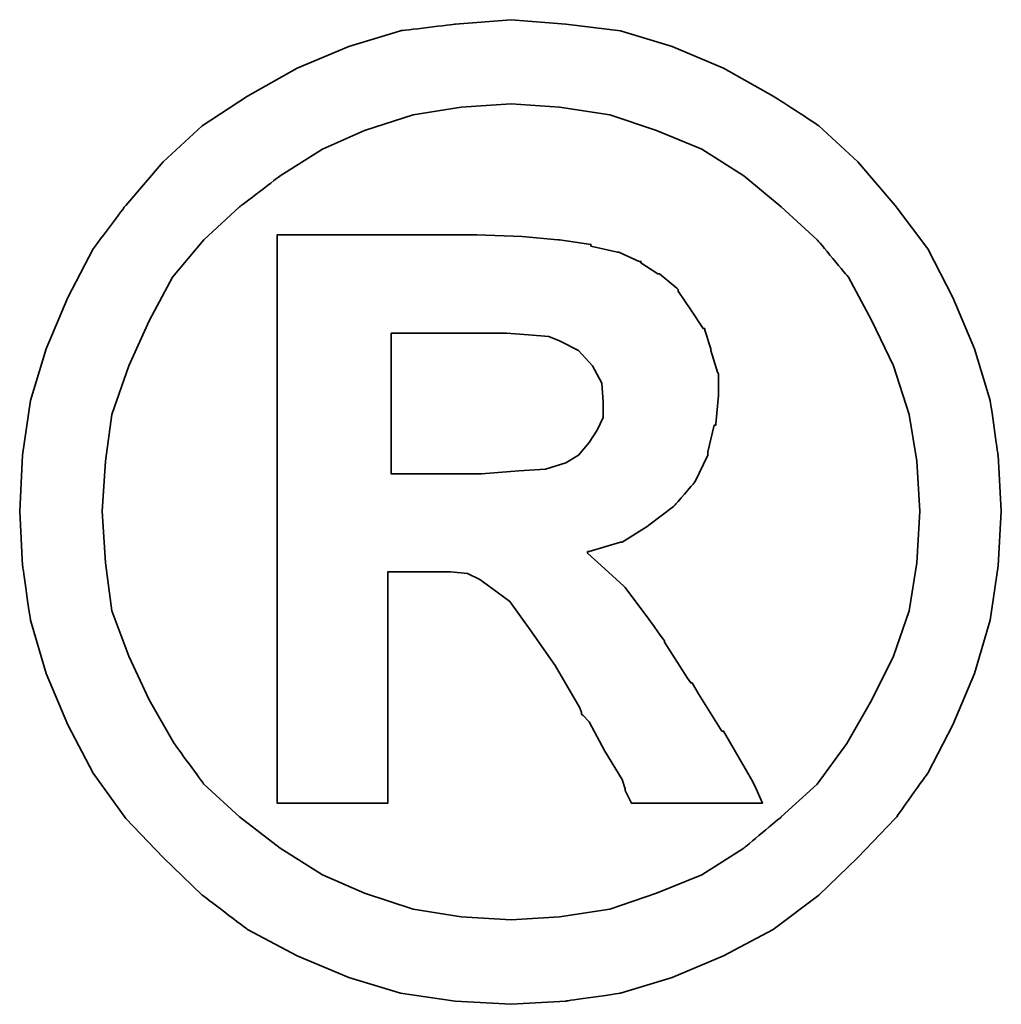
# Model space of a CAD drawing. Header units: millimetres. Extents: x 1981 to 2176, y 460 to 593.
# Tile 48 of 51: x 2160.449 to 2160.801, y 530.647 to 531.001. Entities that reach past the tile are written whole.
import ezdxf

# ---------------------------------------------------------------- set-up
doc = ezdxf.new("R2010")
doc.units = ezdxf.units.MM
doc.header["$LTSCALE"] = 0.1
doc.layers.add('CHA', color=7, linetype='CONTINUOUS')
doc.layers.add('layer 1', color=7, linetype='CONTINUOUS')

# ---------------------------------------------------------------- blocks, each defined once
blk = doc.blocks.new('TBI MOTION logo(完整正式版)')
at = {"layer": 'layer 1', "color": 22, "lineweight": 35}
for points, knots in [([(81.20634, 4.98624), (81.20634, 4.98624), (81.18649, 5.32862), (81.18649, 5.32862), (81.18649, 5.32862), (81.18649, 5.32862), (81.13886, 5.66206), (81.13886, 5.66206), (81.13886, 5.66206), (81.13886, 5.66206), (81.04359, 5.97764), (81.04359, 5.97764), (81.04359, 5.97764), (81.04359, 5.97764), (80.91061, 6.29124), (80.91061, 6.29124), (80.91061, 6.29124), (80.91061, 6.29124), (80.75778, 6.58697), (80.75778, 6.58697), (80.75778, 6.58697), (80.75778, 6.58697), (80.5593, 6.85294), (80.5593, 6.85294), (80.5593, 6.85294), (80.5593, 6.85294), (80.33105, 7.1189), (80.33105, 7.1189), (80.33105, 7.1189), (80.33105, 7.1189), (80.09287, 7.33921), (80.09287, 7.33921), (80.09287, 7.33921), (80.09287, 7.33921), (79.815, 7.51982), (79.815, 7.51982), (79.815, 7.51982), (79.815, 7.51982), (79.51133, 7.69051), (79.51133, 7.69051), (79.51133, 7.69051), (79.51133, 7.69051), (79.19773, 7.8235), (79.19773, 7.8235), (79.19773, 7.8235), (79.19773, 7.8235), (78.88215, 7.91877), (78.88215, 7.91877), (78.88215, 7.91877), (78.88215, 7.91877), (78.54871, 7.95846), (78.54871, 7.95846), (78.54871, 7.95846), (78.54871, 7.95846), (78.21526, 7.98625), (78.21526, 7.98625), (78.21526, 7.98625), (78.21526, 7.98625), (77.87388, 7.95846), (77.87388, 7.95846), (77.87388, 7.95846), (77.87388, 7.95846), (77.54044, 7.91877), (77.54044, 7.91877), (77.54044, 7.91877), (77.54044, 7.91877), (77.22485, 7.8235), (77.22485, 7.8235), (77.22485, 7.8235), (77.22485, 7.8235), (76.91027, 7.69051), (76.91027, 7.69051), (76.91027, 7.69051), (76.91027, 7.69051), (76.6056, 7.51982), (76.6056, 7.51982), (76.6056, 7.51982), (76.6056, 7.51982), (76.32972, 7.33921), (76.32972, 7.33921), (76.32972, 7.33921), (76.32972, 7.33921), (76.09154, 7.1189), (76.09154, 7.1189), (76.09154, 7.1189), (76.09154, 7.1189), (75.86329, 6.85294), (75.86329, 6.85294), (75.86329, 6.85294), (75.86329, 6.85294), (75.66382, 6.58697), (75.66382, 6.58697), (75.66382, 6.58697), (75.66382, 6.58697), (75.51099, 6.29124), (75.51099, 6.29124), (75.51099, 6.29124), (75.51099, 6.29124), (75.37702, 5.97764), (75.37702, 5.97764), (75.37702, 5.97764), (75.37702, 5.97764), (75.28175, 5.66206), (75.28175, 5.66206), (75.28175, 5.66206), (75.28175, 5.66206), (75.23411, 5.32862), (75.23411, 5.32862), (75.23411, 5.32862), (75.23411, 5.32862), (75.21625, 4.98624), (75.21625, 4.98624), (75.21625, 4.98624), (75.21625, 4.98624), (75.23411, 4.6528), (75.23411, 4.6528), (75.23411, 4.6528), (75.23411, 4.6528), (75.28175, 4.32035), (75.28175, 4.32035), (75.28175, 4.32035), (75.28175, 4.32035), (75.37702, 3.99583), (75.37702, 3.99583), (75.37702, 3.99583), (75.37702, 3.99583), (75.51099, 3.68224), (75.51099, 3.68224), (75.51099, 3.68224), (75.51099, 3.68224), (75.66382, 3.38749), (75.66382, 3.38749), (75.66382, 3.38749), (75.66382, 3.38749), (75.86329, 3.10963), (75.86329, 3.10963), (75.86329, 3.10963), (75.86329, 3.10963), (76.09154, 2.87145), (76.09154, 2.87145), (76.09154, 2.87145), (76.09154, 2.87145), (76.32972, 2.6432), (76.32972, 2.6432), (76.32972, 2.6432), (76.32972, 2.6432), (76.6056, 2.43381), (76.6056, 2.43381), (76.6056, 2.43381), (76.6056, 2.43381), (76.91027, 2.27205), (76.91027, 2.27205), (76.91027, 2.27205), (76.91027, 2.27205), (77.22485, 2.13906), (77.22485, 2.13906), (77.22485, 2.13906), (77.22485, 2.13906), (77.54044, 2.0438), (77.54044, 2.0438), (77.54044, 2.0438), (77.54044, 2.0438), (77.87388, 1.99616), (77.87388, 1.99616), (77.87388, 1.99616), (77.87388, 1.99616), (78.21526, 1.97631), (78.21526, 1.97631), (78.21526, 1.97631), (78.21526, 1.97631), (78.54871, 1.99616), (78.54871, 1.99616), (78.54871, 1.99616), (78.54871, 1.99616), (78.88215, 2.0438), (78.88215, 2.0438), (78.88215, 2.0438), (78.88215, 2.0438), (79.19773, 2.13906), (79.19773, 2.13906), (79.19773, 2.13906), (79.19773, 2.13906), (79.51133, 2.27205), (79.51133, 2.27205), (79.51133, 2.27205), (79.51133, 2.27205), (79.815, 2.43381), (79.815, 2.43381), (79.815, 2.43381), (79.815, 2.43381), (80.09287, 2.6432), (80.09287, 2.6432), (80.09287, 2.6432), (80.09287, 2.6432), (80.33105, 2.87145), (80.33105, 2.87145), (80.33105, 2.87145), (80.33105, 2.87145), (80.5593, 3.10963), (80.5593, 3.10963), (80.5593, 3.10963), (80.5593, 3.10963), (80.75778, 3.38749), (80.75778, 3.38749), (80.75778, 3.38749), (80.75778, 3.38749), (80.91061, 3.68224), (80.91061, 3.68224), (80.91061, 3.68224), (80.91061, 3.68224), (81.04359, 3.99583), (81.04359, 3.99583), (81.04359, 3.99583), (81.04359, 3.99583), (81.13886, 4.32035), (81.13886, 4.32035), (81.13886, 4.32035), (81.13886, 4.32035), (81.18649, 4.6528), (81.18649, 4.6528), (81.18649, 4.6528), (81.18649, 4.6528), (81.20634, 4.98624), (81.20634, 4.98624)], [0, 0, 0, 0, 0.0178571, 0.0178571, 0.0178571, 0.0178572, 0.0357143, 0.0357143, 0.0357143, 0.0357143, 0.0535714, 0.0535714, 0.0535714, 0.0535714, 0.0714286, 0.0714286, 0.0714286, 0.0714286, 0.0892857, 0.0892857, 0.0892857, 0.0892857, 0.1071429, 0.1071429, 0.1071429, 0.1071429, 0.125, 0.125, 0.125, 0.125, 0.1428571, 0.1428571, 0.1428571, 0.1428572, 0.1607143, 0.1607143, 0.1607143, 0.1607143, 0.1785714, 0.1785714, 0.1785714, 0.1785714, 0.1964286, 0.1964286, 0.1964286, 0.1964286, 0.2142857, 0.2142857, 0.2142857, 0.2142857, 0.2321429, 0.2321429, 0.2321429, 0.2321429, 0.25, 0.25, 0.25, 0.25, 0.2678571, 0.2678571, 0.2678571, 0.2678572, 0.2857143, 0.2857143, 0.2857143, 0.2857143, 0.3035714, 0.3035714, 0.3035714, 0.3035714, 0.3214286, 0.3214286, 0.3214286, 0.3214286, 0.3392857, 0.3392857, 0.3392857, 0.3392857, 0.3571429, 0.3571429, 0.3571429, 0.3571429, 0.375, 0.375, 0.375, 0.375, 0.3928571, 0.3928571, 0.3928571, 0.3928572, 0.4107143, 0.4107143, 0.4107143, 0.4107143, 0.4285714, 0.4285714, 0.4285714, 0.4285714, 0.4464286, 0.4464286, 0.4464286, 0.4464286, 0.4642857, 0.4642857, 0.4642857, 0.4642857, 0.4821429, 0.4821429, 0.4821429, 0.4821429, 0.5, 0.5, 0.5, 0.5, 0.5178571, 0.5178571, 0.5178571, 0.5178572, 0.5357143, 0.5357143, 0.5357143, 0.5357143, 0.5535714, 0.5535714, 0.5535714, 0.5535714, 0.5714286, 0.5714286, 0.5714286, 0.5714286, 0.5892857, 0.5892857, 0.5892857, 0.5892857, 0.6071429, 0.6071429, 0.6071429, 0.6071429, 0.625, 0.625, 0.625, 0.625, 0.6428571, 0.6428571, 0.6428571, 0.6428572, 0.6607143, 0.6607143, 0.6607143, 0.6607143, 0.6785714, 0.6785714, 0.6785714, 0.6785714, 0.6964286, 0.6964286, 0.6964286, 0.6964286, 0.7142857, 0.7142857, 0.7142857, 0.7142857, 0.7321429, 0.7321429, 0.7321429, 0.7321429, 0.75, 0.75, 0.75, 0.75, 0.7678571, 0.7678571, 0.7678571, 0.7678572, 0.7857143, 0.7857143, 0.7857143, 0.7857143, 0.8035714, 0.8035714, 0.8035714, 0.8035714, 0.8214286, 0.8214286, 0.8214286, 0.8214286, 0.8392857, 0.8392857, 0.8392857, 0.8392857, 0.8571429, 0.8571429, 0.8571429, 0.8571429, 0.875, 0.875, 0.875, 0.875, 0.8928571, 0.8928571, 0.8928571, 0.8928572, 0.9107143, 0.9107143, 0.9107143, 0.9107143, 0.9285714, 0.9285714, 0.9285714, 0.9285714, 0.9464286, 0.9464286, 0.9464286, 0.9464286, 0.9642857, 0.9642857, 0.9642857, 0.9642857, 0.9821429, 0.9821429, 0.9821429, 0.9821429, 1, 1, 1, 1]), ([(80.71014, 4.98624), (80.71014, 4.98624), (80.69129, 5.29091), (80.69129, 5.29091), (80.69129, 5.29091), (80.69129, 5.29091), (80.64464, 5.57672), (80.64464, 5.57672), (80.64464, 5.57672), (80.64464, 5.57672), (80.54937, 5.87245), (80.54937, 5.87245), (80.54937, 5.87245), (80.54937, 5.87245), (80.41639, 6.14833), (80.41639, 6.14833), (80.41639, 6.14833), (80.41639, 6.14833), (80.27349, 6.41429), (80.27349, 6.41429), (80.27349, 6.41429), (80.27349, 6.41429), (80.08295, 6.64255), (80.08295, 6.64255), (80.08295, 6.64255), (80.08295, 6.64255), (79.86264, 6.84301), (79.86264, 6.84301), (79.86264, 6.84301), (79.86264, 6.84301), (79.63439, 7.03355), (79.63439, 7.03355), (79.63439, 7.03355), (79.63439, 7.03355), (79.37835, 7.1963), (79.37835, 7.1963), (79.37835, 7.1963), (79.37835, 7.1963), (79.10246, 7.30944), (79.10246, 7.30944), (79.10246, 7.30944), (79.10246, 7.30944), (78.81665, 7.40471), (78.81665, 7.40471), (78.81665, 7.40471), (78.81665, 7.40471), (78.511, 7.45234), (78.511, 7.45234), (78.511, 7.45234), (78.511, 7.45234), (78.21526, 7.47219), (78.21526, 7.47219), (78.21526, 7.47219), (78.21526, 7.47219), (77.9106, 7.45234), (77.9106, 7.45234), (77.9106, 7.45234), (77.9106, 7.45234), (77.61685, 7.40471), (77.61685, 7.40471), (77.61685, 7.40471), (77.61685, 7.40471), (77.32012, 7.30944), (77.32012, 7.30944), (77.32012, 7.30944), (77.32012, 7.30944), (77.06309, 7.1963), (77.06309, 7.1963), (77.06309, 7.1963), (77.06309, 7.1963), (76.80606, 7.03355), (76.80606, 7.03355), (76.80606, 7.03355), (76.80606, 7.03355), (76.55797, 6.84301), (76.55797, 6.84301), (76.55797, 6.84301), (76.55797, 6.84301), (76.34063, 6.64255), (76.34063, 6.64255), (76.34063, 6.64255), (76.34063, 6.64255), (76.1491, 6.41429), (76.1491, 6.41429), (76.1491, 6.41429), (76.1491, 6.41429), (76.0062, 6.14833), (76.0062, 6.14833), (76.0062, 6.14833), (76.0062, 6.14833), (75.88314, 5.87245), (75.88314, 5.87245), (75.88314, 5.87245), (75.88314, 5.87245), (75.77794, 5.57672), (75.77794, 5.57672), (75.77794, 5.57672), (75.77794, 5.57672), (75.73924, 5.29091), (75.73924, 5.29091), (75.73924, 5.29091), (75.73924, 5.29091), (75.72039, 4.98624), (75.72039, 4.98624), (75.72039, 4.98624), (75.72039, 4.98624), (75.73924, 4.67165), (75.73924, 4.67165), (75.73924, 4.67165), (75.73924, 4.67165), (75.77794, 4.37791), (75.77794, 4.37791), (75.77794, 4.37791), (75.77794, 4.37791), (75.88314, 4.10102), (75.88314, 4.10102), (75.88314, 4.10102), (75.88314, 4.10102), (76.0062, 3.83407), (76.0062, 3.83407), (76.0062, 3.83407), (76.0062, 3.83407), (76.15902, 3.56811), (76.15902, 3.56811), (76.15902, 3.56811), (76.15902, 3.56811), (76.34063, 3.32001), (76.34063, 3.32001), (76.34063, 3.32001), (76.34063, 3.32001), (76.55797, 3.11955), (76.55797, 3.11955), (76.55797, 3.11955), (76.55797, 3.11955), (76.80606, 2.92901), (76.80606, 2.92901), (76.80606, 2.92901), (76.80606, 2.92901), (77.06309, 2.76725), (77.06309, 2.76725), (77.06309, 2.76725), (77.06309, 2.76725), (77.32012, 2.65412), (77.32012, 2.65412), (77.32012, 2.65412), (77.32012, 2.65412), (77.61685, 2.55786), (77.61685, 2.55786), (77.61685, 2.55786), (77.61685, 2.55786), (77.9106, 2.51022), (77.9106, 2.51022), (77.9106, 2.51022), (77.9106, 2.51022), (78.21526, 2.49137), (78.21526, 2.49137), (78.21526, 2.49137), (78.21526, 2.49137), (78.511, 2.51022), (78.511, 2.51022), (78.511, 2.51022), (78.511, 2.51022), (78.81665, 2.55786), (78.81665, 2.55786), (78.81665, 2.55786), (78.81665, 2.55786), (79.10246, 2.65412), (79.10246, 2.65412), (79.10246, 2.65412), (79.10246, 2.65412), (79.37835, 2.76725), (79.37835, 2.76725), (79.37835, 2.76725), (79.37835, 2.76725), (79.63439, 2.92901), (79.63439, 2.92901), (79.63439, 2.92901), (79.63439, 2.92901), (79.86264, 3.11955), (79.86264, 3.11955), (79.86264, 3.11955), (79.86264, 3.11955), (80.08295, 3.32001), (80.08295, 3.32001), (80.08295, 3.32001), (80.08295, 3.32001), (80.26356, 3.56811), (80.26356, 3.56811), (80.26356, 3.56811), (80.26356, 3.56811), (80.41639, 3.83407), (80.41639, 3.83407), (80.41639, 3.83407), (80.41639, 3.83407), (80.54937, 4.10102), (80.54937, 4.10102), (80.54937, 4.10102), (80.54937, 4.10102), (80.64464, 4.37791), (80.64464, 4.37791), (80.64464, 4.37791), (80.64464, 4.37791), (80.69129, 4.67165), (80.69129, 4.67165), (80.69129, 4.67165), (80.69129, 4.67165), (80.71014, 4.98624), (80.71014, 4.98624)], [0, 0, 0, 0, 0.0192308, 0.0192308, 0.0192308, 0.0192308, 0.0384615, 0.0384615, 0.0384615, 0.0384615, 0.0576923, 0.0576923, 0.0576923, 0.0576923, 0.0769231, 0.0769231, 0.0769231, 0.0769231, 0.0961538, 0.0961538, 0.0961538, 0.0961539, 0.1153846, 0.1153846, 0.1153846, 0.1153846, 0.1346154, 0.1346154, 0.1346154, 0.1346154, 0.1538462, 0.1538462, 0.1538462, 0.1538462, 0.1730769, 0.1730769, 0.1730769, 0.1730769, 0.1923077, 0.1923077, 0.1923077, 0.1923077, 0.2115385, 0.2115385, 0.2115385, 0.2115385, 0.2307692, 0.2307692, 0.2307692, 0.2307692, 0.25, 0.25, 0.25, 0.25, 0.2692308, 0.2692308, 0.2692308, 0.2692308, 0.2884615, 0.2884615, 0.2884615, 0.2884615, 0.3076923, 0.3076923, 0.3076923, 0.3076923, 0.3269231, 0.3269231, 0.3269231, 0.3269231, 0.3461538, 0.3461538, 0.3461538, 0.3461539, 0.3653846, 0.3653846, 0.3653846, 0.3653846, 0.3846154, 0.3846154, 0.3846154, 0.3846154, 0.4038462, 0.4038462, 0.4038462, 0.4038462, 0.4230769, 0.4230769, 0.4230769, 0.4230769, 0.4423077, 0.4423077, 0.4423077, 0.4423077, 0.4615385, 0.4615385, 0.4615385, 0.4615385, 0.4807692, 0.4807692, 0.4807692, 0.4807692, 0.5, 0.5, 0.5, 0.5, 0.5192308, 0.5192308, 0.5192308, 0.5192308, 0.5384615, 0.5384615, 0.5384615, 0.5384615, 0.5576923, 0.5576923, 0.5576923, 0.5576923, 0.5769231, 0.5769231, 0.5769231, 0.5769231, 0.5961538, 0.5961538, 0.5961538, 0.5961539, 0.6153846, 0.6153846, 0.6153846, 0.6153846, 0.6346154, 0.6346154, 0.6346154, 0.6346154, 0.6538462, 0.6538462, 0.6538462, 0.6538462, 0.6730769, 0.6730769, 0.6730769, 0.6730769, 0.6923077, 0.6923077, 0.6923077, 0.6923077, 0.7115385, 0.7115385, 0.7115385, 0.7115385, 0.7307692, 0.7307692, 0.7307692, 0.7307692, 0.75, 0.75, 0.75, 0.75, 0.7692308, 0.7692308, 0.7692308, 0.7692308, 0.7884615, 0.7884615, 0.7884615, 0.7884615, 0.8076923, 0.8076923, 0.8076923, 0.8076923, 0.8269231, 0.8269231, 0.8269231, 0.8269231, 0.8461538, 0.8461538, 0.8461538, 0.8461539, 0.8653846, 0.8653846, 0.8653846, 0.8653846, 0.8846154, 0.8846154, 0.8846154, 0.8846154, 0.9038462, 0.9038462, 0.9038462, 0.9038462, 0.9230769, 0.9230769, 0.9230769, 0.9230769, 0.9423077, 0.9423077, 0.9423077, 0.9423077, 0.9615385, 0.9615385, 0.9615385, 0.9615385, 0.9807692, 0.9807692, 0.9807692, 0.9807692, 1, 1, 1, 1]), ([(76.78721, 3.2823), (76.78721, 3.2823), (76.78721, 3.32001), (76.78721, 3.32001), (76.78721, 3.32001), (76.78721, 3.32001), (76.78721, 3.42422), (76.78721, 3.42422), (76.78721, 3.42422), (76.78721, 3.42422), (76.78721, 3.59689), (76.78721, 3.59689), (76.78721, 3.59689), (76.78721, 3.59689), (76.78721, 3.80529), (76.78721, 3.80529), (76.78721, 3.80529), (76.78721, 3.80529), (76.78721, 4.0524), (76.78721, 4.0524), (76.78721, 4.0524), (76.78721, 4.0524), (76.78721, 4.32035), (76.78721, 4.32035), (76.78721, 4.32035), (76.78721, 4.32035), (76.78721, 4.92868), (76.78721, 4.92868), (76.78721, 4.92868), (76.78721, 4.92868), (76.78721, 5.53801), (76.78721, 5.53801), (76.78721, 5.53801), (76.78721, 5.53801), (76.78721, 5.82482), (76.78721, 5.82482), (76.78721, 5.82482), (76.78721, 5.82482), (76.78721, 6.07291), (76.78721, 6.07291), (76.78721, 6.07291), (76.78721, 6.07291), (76.78721, 6.30017), (76.78721, 6.30017), (76.78721, 6.30017), (76.78721, 6.30017), (76.78721, 6.45399), (76.78721, 6.45399), (76.78721, 6.45399), (76.78721, 6.45399), (76.78721, 6.5572), (76.78721, 6.5572), (76.78721, 6.5572), (76.78721, 6.5572), (76.78721, 6.59689), (76.78721, 6.59689), (76.78721, 6.59689), (76.78721, 6.59689), (76.78721, 6.67232), (76.78721, 6.67232), (76.78721, 6.67232), (76.78721, 6.67232), (76.8537, 6.67232), (76.8537, 6.67232), (76.8537, 6.67232), (76.8537, 6.67232), (76.87355, 6.67232), (76.87355, 6.67232), (76.87355, 6.67232), (76.87355, 6.67232), (76.91027, 6.67232), (76.91027, 6.67232), (76.91027, 6.67232), (76.91027, 6.67232), (77.04424, 6.67232), (77.04424, 6.67232), (77.04424, 6.67232), (77.04424, 6.67232), (77.22485, 6.67232), (77.22485, 6.67232), (77.22485, 6.67232), (77.22485, 6.67232), (77.43524, 6.67232), (77.43524, 6.67232), (77.43524, 6.67232), (77.43524, 6.67232), (77.65357, 6.67232), (77.65357, 6.67232), (77.65357, 6.67232), (77.65357, 6.67232), (77.82625, 6.67232), (77.82625, 6.67232), (77.82625, 6.67232), (77.82625, 6.67232), (77.94037, 6.67232), (77.94037, 6.67232), (77.94037, 6.67232), (77.94037, 6.67232), (77.97709, 6.67232), (77.97709, 6.67232), (77.97709, 6.67232), (77.97709, 6.67232), (77.99694, 6.67232), (77.99694, 6.67232), (77.99694, 6.67232), (77.99694, 6.67232), (78.00686, 6.67232), (78.00686, 6.67232), (78.00686, 6.67232), (78.00686, 6.67232), (78.28275, 6.6624), (78.28275, 6.6624), (78.28275, 6.6624), (78.28275, 6.6624), (78.50107, 6.64255), (78.50107, 6.64255), (78.50107, 6.64255), (78.50107, 6.64255), (78.511, 6.64255), (78.511, 6.64255), (78.511, 6.64255), (78.511, 6.64255), (78.70154, 6.61476), (78.70154, 6.61476), (78.70154, 6.61476), (78.70154, 6.61476), (78.70154, 6.60483), (78.70154, 6.60483), (78.70154, 6.60483), (78.70154, 6.60483), (78.86429, 6.56713), (78.86429, 6.56713), (78.86429, 6.56713), (78.86429, 6.56713), (78.87223, 6.56713), (78.87223, 6.56713), (78.87223, 6.56713), (78.87223, 6.56713), (78.99727, 6.51056), (78.99727, 6.51056), (78.99727, 6.51056), (78.99727, 6.51056), (79.00719, 6.51056), (79.00719, 6.51056), (79.00719, 6.51056), (79.00719, 6.51056), (79.00719, 6.50162), (79.00719, 6.50162), (79.00719, 6.50162), (79.00719, 6.50162), (79.1104, 6.43415), (79.1104, 6.43415), (79.1104, 6.43415), (79.1104, 6.43415), (79.12132, 6.43415), (79.12132, 6.43415), (79.12132, 6.43415), (79.12132, 6.43415), (79.22552, 6.34781), (79.22552, 6.34781), (79.22552, 6.34781), (79.22552, 6.34781), (79.23544, 6.33888), (79.23544, 6.33888), (79.23544, 6.33888), (79.23544, 6.33888), (79.23544, 6.32895), (79.23544, 6.32895), (79.23544, 6.32895), (79.23544, 6.32895), (79.31087, 6.21483), (79.31087, 6.21483), (79.31087, 6.21483), (79.31087, 6.21483), (79.38629, 6.1007), (79.38629, 6.1007), (79.38629, 6.1007), (79.38629, 6.1007), (79.3972, 6.1007), (79.3972, 6.1007), (79.3972, 6.1007), (79.3972, 6.1007), (79.3972, 6.09078), (79.3972, 6.09078), (79.3972, 6.09078), (79.3972, 6.09078), (79.43392, 5.97764), (79.43392, 5.97764), (79.43392, 5.97764), (79.43392, 5.97764), (79.43392, 5.96772), (79.43392, 5.96772), (79.43392, 5.96772), (79.43392, 5.96772), (79.47362, 5.83474), (79.47362, 5.83474), (79.47362, 5.83474), (79.47362, 5.83474), (79.48156, 5.82482), (79.48156, 5.82482), (79.48156, 5.82482), (79.48156, 5.82482), (79.48156, 5.69977), (79.48156, 5.69977), (79.48156, 5.69977), (79.48156, 5.69977), (79.48156, 5.69183), (79.48156, 5.69183), (79.48156, 5.69183), (79.48156, 5.69183), (79.4637, 5.51915), (79.4637, 5.51915), (79.4637, 5.51915), (79.4637, 5.51915), (79.4637, 5.51122), (79.4637, 5.51122), (79.4637, 5.51122), (79.4637, 5.51122), (79.45377, 5.51122), (79.45377, 5.51122), (79.45377, 5.51122), (79.45377, 5.51122), (79.41507, 5.34847), (79.41507, 5.34847), (79.41507, 5.34847), (79.41507, 5.34847), (79.41507, 5.33854), (79.41507, 5.33854), (79.41507, 5.33854), (79.41507, 5.33854), (79.41507, 5.32862), (79.41507, 5.32862), (79.41507, 5.32862), (79.41507, 5.32862), (79.33865, 5.16785), (79.33865, 5.16785), (79.33865, 5.16785), (79.33865, 5.16785), (79.33071, 5.15693), (79.33071, 5.15693), (79.33071, 5.15693), (79.33071, 5.15693), (79.2156, 5.02495), (79.2156, 5.02495), (79.2156, 5.02495), (79.2156, 5.02495), (79.20567, 5.01502), (79.20567, 5.01502), (79.20567, 5.01502), (79.20567, 5.01502), (79.05483, 4.89991), (79.05483, 4.89991), (79.05483, 4.89991), (79.05483, 4.89991), (79.04491, 4.89197), (79.04491, 4.89197), (79.04491, 4.89197), (79.04491, 4.89197), (78.89208, 4.7967), (78.89208, 4.7967), (78.89208, 4.7967), (78.89208, 4.7967), (78.88215, 4.7967), (78.88215, 4.7967), (78.88215, 4.7967), (78.88215, 4.7967), (78.69161, 4.73913), (78.69161, 4.73913), (78.69161, 4.73913), (78.69161, 4.73913), (78.68169, 4.73913), (78.68169, 4.73913), (78.68169, 4.73913), (78.68169, 4.73913), (78.68169, 4.72921), (78.68169, 4.72921), (78.68169, 4.72921), (78.68169, 4.72921), (78.78688, 4.63394), (78.78688, 4.63394), (78.78688, 4.63394), (78.78688, 4.63394), (78.902, 4.52875), (78.902, 4.52875), (78.902, 4.52875), (78.902, 4.52875), (78.91093, 4.52081), (78.91093, 4.52081), (78.91093, 4.52081), (78.91093, 4.52081), (79.02506, 4.36798), (79.02506, 4.36798), (79.02506, 4.36798), (79.02506, 4.36798), (79.1501, 4.1953), (79.1501, 4.1953), (79.1501, 4.1953), (79.1501, 4.1953), (79.1501, 4.18736), (79.1501, 4.18736), (79.1501, 4.18736), (79.1501, 4.18736), (79.29201, 3.96705), (79.29201, 3.96705), (79.29201, 3.96705), (79.29201, 3.96705), (79.31087, 3.93828), (79.31087, 3.93828), (79.31087, 3.93828), (79.31087, 3.93828), (79.32079, 3.93828), (79.32079, 3.93828), (79.32079, 3.93828), (79.32079, 3.93828), (79.3585, 3.87178), (79.3585, 3.87178), (79.3585, 3.87178), (79.3585, 3.87178), (79.50141, 3.64353), (79.50141, 3.64353), (79.50141, 3.64353), (79.50141, 3.64353), (79.51133, 3.64353), (79.51133, 3.64353), (79.51133, 3.64353), (79.51133, 3.64353), (79.64431, 3.41528), (79.64431, 3.41528), (79.64431, 3.41528), (79.64431, 3.41528), (79.68202, 3.3478), (79.68202, 3.3478), (79.68202, 3.3478), (79.68202, 3.3478), (79.70187, 3.31009), (79.70187, 3.31009), (79.70187, 3.31009), (79.70187, 3.31009), (79.7495, 3.2049), (79.7495, 3.2049), (79.7495, 3.2049), (79.7495, 3.2049), (79.64431, 3.2049), (79.64431, 3.2049), (79.64431, 3.2049), (79.64431, 3.2049), (79.62546, 3.2049), (79.62546, 3.2049), (79.62546, 3.2049), (79.62546, 3.2049), (79.53912, 3.2049), (79.53912, 3.2049), (79.53912, 3.2049), (79.53912, 3.2049), (79.31087, 3.2049), (79.31087, 3.2049), (79.31087, 3.2049), (79.31087, 3.2049), (79.08262, 3.2049), (79.08262, 3.2049), (79.08262, 3.2049), (79.08262, 3.2049), (79.00719, 3.2049), (79.00719, 3.2049), (79.00719, 3.2049), (79.00719, 3.2049), (78.98735, 3.2049), (78.98735, 3.2049), (78.98735, 3.2049), (78.98735, 3.2049), (78.94964, 3.2049), (78.94964, 3.2049), (78.94964, 3.2049), (78.94964, 3.2049), (78.92979, 3.24459), (78.92979, 3.24459), (78.92979, 3.24459), (78.92979, 3.24459), (78.91093, 3.2823), (78.91093, 3.2823), (78.91093, 3.2823), (78.91093, 3.2823), (78.91093, 3.29223), (78.91093, 3.29223), (78.91093, 3.29223), (78.91093, 3.29223), (78.89208, 3.3478), (78.89208, 3.3478), (78.89208, 3.3478), (78.89208, 3.3478), (78.78688, 3.52048), (78.78688, 3.52048), (78.78688, 3.52048), (78.78688, 3.52048), (78.69161, 3.7001), (78.69161, 3.7001), (78.69161, 3.7001), (78.69161, 3.7001), (78.6539, 3.7388), (78.6539, 3.7388), (78.6539, 3.7388), (78.6539, 3.7388), (78.64398, 3.74873), (78.64398, 3.74873), (78.64398, 3.74873), (78.64398, 3.74873), (78.64398, 3.75766), (78.64398, 3.75766), (78.64398, 3.75766), (78.64398, 3.75766), (78.63405, 3.78644), (78.63405, 3.78644), (78.63405, 3.78644), (78.63405, 3.78644), (78.48321, 4.04347), (78.48321, 4.04347), (78.48321, 4.04347), (78.48321, 4.04347), (78.33038, 4.2618), (78.33038, 4.2618), (78.33038, 4.2618), (78.33038, 4.2618), (78.20732, 4.43447), (78.20732, 4.43447), (78.20732, 4.43447), (78.20732, 4.43447), (78.09221, 4.52081), (78.09221, 4.52081), (78.09221, 4.52081), (78.09221, 4.52081), (78.02472, 4.56845), (78.02472, 4.56845), (78.02472, 4.56845), (78.02472, 4.56845), (77.9493, 4.60616), (77.9493, 4.60616), (77.9493, 4.60616), (77.9493, 4.60616), (77.8451, 4.61608), (77.8451, 4.61608), (77.8451, 4.61608), (77.8451, 4.61608), (77.71113, 4.61608), (77.71113, 4.61608), (77.71113, 4.61608), (77.71113, 4.61608), (77.69128, 4.61608), (77.69128, 4.61608), (77.69128, 4.61608), (77.69128, 4.61608), (77.67342, 4.61608), (77.67342, 4.61608), (77.67342, 4.61608), (77.67342, 4.61608), (77.5583, 4.61608), (77.5583, 4.61608), (77.5583, 4.61608), (77.5583, 4.61608), (77.46303, 4.61608), (77.46303, 4.61608), (77.46303, 4.61608), (77.46303, 4.61608), (77.46303, 4.54761), (77.46303, 4.54761), (77.46303, 4.54761), (77.46303, 4.54761), (77.46303, 4.47318), (77.46303, 4.47318), (77.46303, 4.47318), (77.46303, 4.47318), (77.46303, 4.24294), (77.46303, 4.24294), (77.46303, 4.24294), (77.46303, 4.24294), (77.46303, 3.99583), (77.46303, 3.99583), (77.46303, 3.99583), (77.46303, 3.99583), (77.46303, 3.72888), (77.46303, 3.72888), (77.46303, 3.72888), (77.46303, 3.72888), (77.46303, 3.51055), (77.46303, 3.51055), (77.46303, 3.51055), (77.46303, 3.51055), (77.46303, 3.42422), (77.46303, 3.42422), (77.46303, 3.42422), (77.46303, 3.42422), (77.46303, 3.35773), (77.46303, 3.35773), (77.46303, 3.35773), (77.46303, 3.35773), (77.46303, 3.30017), (77.46303, 3.30017), (77.46303, 3.30017), (77.46303, 3.30017), (77.46303, 3.2823), (77.46303, 3.2823), (77.46303, 3.2823), (77.46303, 3.2823), (77.46303, 3.2049), (77.46303, 3.2049), (77.46303, 3.2049), (77.46303, 3.2049), (77.39753, 3.2049), (77.39753, 3.2049), (77.39753, 3.2049), (77.39753, 3.2049), (77.37768, 3.2049), (77.37768, 3.2049), (77.37768, 3.2049), (77.37768, 3.2049), (77.32012, 3.2049), (77.32012, 3.2049), (77.32012, 3.2049), (77.32012, 3.2049), (77.12165, 3.2049), (77.12165, 3.2049), (77.12165, 3.2049), (77.12165, 3.2049), (76.94897, 3.2049), (76.94897, 3.2049), (76.94897, 3.2049), (76.94897, 3.2049), (76.8924, 3.2049), (76.8924, 3.2049), (76.8924, 3.2049), (76.8924, 3.2049), (76.8537, 3.2049), (76.8537, 3.2049), (76.8537, 3.2049), (76.8537, 3.2049), (76.78721, 3.2049), (76.78721, 3.2049), (76.78721, 3.2049), (76.78721, 3.2049), (76.78721, 3.2823), (76.78721, 3.2823)], [0, 0, 0, 0, 0.0074074, 0.0074074, 0.0074074, 0.0074074, 0.0148148, 0.0148148, 0.0148148, 0.0148148, 0.0222222, 0.0222222, 0.0222222, 0.0222222, 0.0296296, 0.0296296, 0.0296296, 0.0296296, 0.037037, 0.037037, 0.037037, 0.037037, 0.0444444, 0.0444444, 0.0444444, 0.0444445, 0.0518519, 0.0518519, 0.0518519, 0.0518519, 0.0592593, 0.0592593, 0.0592593, 0.0592593, 0.0666667, 0.0666667, 0.0666667, 0.0666667, 0.0740741, 0.0740741, 0.0740741, 0.0740741, 0.0814815, 0.0814815, 0.0814815, 0.0814815, 0.0888889, 0.0888889, 0.0888889, 0.0888889, 0.0962963, 0.0962963, 0.0962963, 0.0962963, 0.1037037, 0.1037037, 0.1037037, 0.1037037, 0.1111111, 0.1111111, 0.1111111, 0.1111111, 0.1185185, 0.1185185, 0.1185185, 0.1185185, 0.1259259, 0.1259259, 0.1259259, 0.1259259, 0.1333333, 0.1333333, 0.1333333, 0.1333333, 0.1407407, 0.1407407, 0.1407407, 0.1407408, 0.1481481, 0.1481481, 0.1481481, 0.1481482, 0.1555556, 0.1555556, 0.1555556, 0.1555556, 0.162963, 0.162963, 0.162963, 0.162963, 0.1703704, 0.1703704, 0.1703704, 0.1703704, 0.1777778, 0.1777778, 0.1777778, 0.1777778, 0.1851852, 0.1851852, 0.1851852, 0.1851852, 0.1925926, 0.1925926, 0.1925926, 0.1925926, 0.2, 0.2, 0.2, 0.2, 0.2074074, 0.2074074, 0.2074074, 0.2074074, 0.2148148, 0.2148148, 0.2148148, 0.2148148, 0.2222222, 0.2222222, 0.2222222, 0.2222222, 0.2296296, 0.2296296, 0.2296296, 0.2296296, 0.237037, 0.237037, 0.237037, 0.237037, 0.2444444, 0.2444444, 0.2444444, 0.2444445, 0.2518519, 0.2518519, 0.2518519, 0.2518519, 0.2592593, 0.2592593, 0.2592593, 0.2592593, 0.2666667, 0.2666667, 0.2666667, 0.2666667, 0.2740741, 0.2740741, 0.2740741, 0.2740741, 0.2814815, 0.2814815, 0.2814815, 0.2814815, 0.2888889, 0.2888889, 0.2888889, 0.2888889, 0.2962963, 0.2962963, 0.2962963, 0.2962963, 0.3037037, 0.3037037, 0.3037037, 0.3037037, 0.3111111, 0.3111111, 0.3111111, 0.3111111, 0.3185185, 0.3185185, 0.3185185, 0.3185185, 0.3259259, 0.3259259, 0.3259259, 0.3259259, 0.3333333, 0.3333333, 0.3333333, 0.3333333, 0.3407407, 0.3407407, 0.3407407, 0.3407408, 0.3481481, 0.3481481, 0.3481481, 0.3481482, 0.3555556, 0.3555556, 0.3555556, 0.3555556, 0.362963, 0.362963, 0.362963, 0.362963, 0.3703704, 0.3703704, 0.3703704, 0.3703704, 0.3777778, 0.3777778, 0.3777778, 0.3777778, 0.3851852, 0.3851852, 0.3851852, 0.3851852, 0.3925926, 0.3925926, 0.3925926, 0.3925926, 0.4, 0.4, 0.4, 0.4, 0.4074074, 0.4074074, 0.4074074, 0.4074074, 0.4148148, 0.4148148, 0.4148148, 0.4148148, 0.4222222, 0.4222222, 0.4222222, 0.4222222, 0.4296296, 0.4296296, 0.4296296, 0.4296296, 0.437037, 0.437037, 0.437037, 0.437037, 0.4444444, 0.4444444, 0.4444444, 0.4444445, 0.4518519, 0.4518519, 0.4518519, 0.4518519, 0.4592593, 0.4592593, 0.4592593, 0.4592593, 0.4666667, 0.4666667, 0.4666667, 0.4666667, 0.4740741, 0.4740741, 0.4740741, 0.4740741, 0.4814815, 0.4814815, 0.4814815, 0.4814815, 0.4888889, 0.4888889, 0.4888889, 0.4888889, 0.4962963, 0.4962963, 0.4962963, 0.4962963, 0.5037037, 0.5037037, 0.5037037, 0.5037037, 0.5111111, 0.5111111, 0.5111111, 0.5111111, 0.5185185, 0.5185185, 0.5185185, 0.5185185, 0.5259259, 0.5259259, 0.5259259, 0.5259259, 0.5333333, 0.5333333, 0.5333333, 0.5333333, 0.5407407, 0.5407407, 0.5407407, 0.5407408, 0.5481481, 0.5481481, 0.5481481, 0.5481482, 0.5555556, 0.5555556, 0.5555556, 0.5555556, 0.562963, 0.562963, 0.562963, 0.562963, 0.5703704, 0.5703704, 0.5703704, 0.5703704, 0.5777778, 0.5777778, 0.5777778, 0.5777778, 0.5851852, 0.5851852, 0.5851852, 0.5851852, 0.5925926, 0.5925926, 0.5925926, 0.5925926, 0.6, 0.6, 0.6, 0.6, 0.6074074, 0.6074074, 0.6074074, 0.6074074, 0.6148148, 0.6148148, 0.6148148, 0.6148148, 0.6222222, 0.6222222, 0.6222222, 0.6222222, 0.6296296, 0.6296296, 0.6296296, 0.6296296, 0.637037, 0.637037, 0.637037, 0.637037, 0.6444444, 0.6444444, 0.6444444, 0.6444445, 0.6518519, 0.6518519, 0.6518519, 0.6518519, 0.6592593, 0.6592593, 0.6592593, 0.6592593, 0.6666667, 0.6666667, 0.6666667, 0.6666667, 0.6740741, 0.6740741, 0.6740741, 0.6740741, 0.6814815, 0.6814815, 0.6814815, 0.6814815, 0.6888889, 0.6888889, 0.6888889, 0.6888889, 0.6962963, 0.6962963, 0.6962963, 0.6962963, 0.7037037, 0.7037037, 0.7037037, 0.7037037, 0.7111111, 0.7111111, 0.7111111, 0.7111111, 0.7185185, 0.7185185, 0.7185185, 0.7185185, 0.7259259, 0.7259259, 0.7259259, 0.7259259, 0.7333333, 0.7333333, 0.7333333, 0.7333333, 0.7407407, 0.7407407, 0.7407407, 0.7407408, 0.7481481, 0.7481481, 0.7481481, 0.7481482, 0.7555556, 0.7555556, 0.7555556, 0.7555556, 0.762963, 0.762963, 0.762963, 0.762963, 0.7703704, 0.7703704, 0.7703704, 0.7703704, 0.7777778, 0.7777778, 0.7777778, 0.7777778, 0.7851852, 0.7851852, 0.7851852, 0.7851852, 0.7925926, 0.7925926, 0.7925926, 0.7925926, 0.8, 0.8, 0.8, 0.8, 0.8074074, 0.8074074, 0.8074074, 0.8074074, 0.8148148, 0.8148148, 0.8148148, 0.8148148, 0.8222222, 0.8222222, 0.8222222, 0.8222222, 0.8296296, 0.8296296, 0.8296296, 0.8296296, 0.837037, 0.837037, 0.837037, 0.837037, 0.8444444, 0.8444444, 0.8444444, 0.8444445, 0.8518519, 0.8518519, 0.8518519, 0.8518519, 0.8592593, 0.8592593, 0.8592593, 0.8592593, 0.8666667, 0.8666667, 0.8666667, 0.8666667, 0.8740741, 0.8740741, 0.8740741, 0.8740741, 0.8814815, 0.8814815, 0.8814815, 0.8814815, 0.8888889, 0.8888889, 0.8888889, 0.8888889, 0.8962963, 0.8962963, 0.8962963, 0.8962963, 0.9037037, 0.9037037, 0.9037037, 0.9037037, 0.9111111, 0.9111111, 0.9111111, 0.9111111, 0.9185185, 0.9185185, 0.9185185, 0.9185185, 0.9259259, 0.9259259, 0.9259259, 0.9259259, 0.9333333, 0.9333333, 0.9333333, 0.9333333, 0.9407407, 0.9407407, 0.9407407, 0.9407408, 0.9481481, 0.9481481, 0.9481481, 0.9481482, 0.9555556, 0.9555556, 0.9555556, 0.9555556, 0.962963, 0.962963, 0.962963, 0.962963, 0.9703704, 0.9703704, 0.9703704, 0.9703704, 0.9777778, 0.9777778, 0.9777778, 0.9777778, 0.9851852, 0.9851852, 0.9851852, 0.9851852, 0.9925926, 0.9925926, 0.9925926, 0.9925926, 1, 1, 1, 1]), ([(77.48288, 6.07291), (77.48288, 6.07291), (77.48288, 5.99551), (77.48288, 5.99551), (77.48288, 5.99551), (77.48288, 5.99551), (77.48288, 5.82482), (77.48288, 5.82482), (77.48288, 5.82482), (77.48288, 5.82482), (77.48288, 5.63328), (77.48288, 5.63328), (77.48288, 5.63328), (77.48288, 5.63328), (77.48288, 5.46358), (77.48288, 5.46358), (77.48288, 5.46358), (77.48288, 5.46358), (77.48288, 5.29091), (77.48288, 5.29091), (77.48288, 5.29091), (77.48288, 5.29091), (77.48288, 5.21449), (77.48288, 5.21449), (77.48288, 5.21449), (77.48288, 5.21449), (77.50074, 5.21449), (77.50074, 5.21449), (77.50074, 5.21449), (77.50074, 5.21449), (77.71113, 5.21449), (77.71113, 5.21449), (77.71113, 5.21449), (77.71113, 5.21449), (77.94037, 5.21449), (77.94037, 5.21449), (77.94037, 5.21449), (77.94037, 5.21449), (78.01579, 5.21449), (78.01579, 5.21449), (78.01579, 5.21449), (78.01579, 5.21449), (78.03465, 5.21449), (78.03465, 5.21449), (78.03465, 5.21449), (78.03465, 5.21449), (78.2629, 5.23335), (78.2629, 5.23335), (78.2629, 5.23335), (78.2629, 5.23335), (78.42565, 5.24327), (78.42565, 5.24327), (78.42565, 5.24327), (78.42565, 5.24327), (78.54871, 5.28098), (78.54871, 5.28098), (78.54871, 5.28098), (78.54871, 5.28098), (78.62611, 5.32862), (78.62611, 5.32862), (78.62611, 5.32862), (78.62611, 5.32862), (78.69161, 5.40503), (78.69161, 5.40503), (78.69161, 5.40503), (78.69161, 5.40503), (78.73925, 5.48145), (78.73925, 5.48145), (78.73925, 5.48145), (78.73925, 5.48145), (78.77696, 5.55885), (78.77696, 5.55885), (78.77696, 5.55885), (78.77696, 5.55885), (78.77696, 5.65214), (78.77696, 5.65214), (78.77696, 5.65214), (78.77696, 5.65214), (78.76902, 5.76726), (78.76902, 5.76726), (78.76902, 5.76726), (78.76902, 5.76726), (78.71146, 5.87245), (78.71146, 5.87245), (78.71146, 5.87245), (78.71146, 5.87245), (78.62611, 5.96772), (78.62611, 5.96772), (78.62611, 5.96772), (78.62611, 5.96772), (78.511, 6.02528), (78.511, 6.02528), (78.511, 6.02528), (78.511, 6.02528), (78.44451, 6.05306), (78.44451, 6.05306), (78.44451, 6.05306), (78.44451, 6.05306), (78.32046, 6.06299), (78.32046, 6.06299), (78.32046, 6.06299), (78.32046, 6.06299), (78.18748, 6.07291), (78.18748, 6.07291), (78.18748, 6.07291), (78.18748, 6.07291), (77.99694, 6.07291), (77.99694, 6.07291), (77.99694, 6.07291), (77.99694, 6.07291), (77.97709, 6.07291), (77.97709, 6.07291), (77.97709, 6.07291), (77.97709, 6.07291), (77.90167, 6.07291), (77.90167, 6.07291), (77.90167, 6.07291), (77.90167, 6.07291), (77.69128, 6.07291), (77.69128, 6.07291), (77.69128, 6.07291), (77.69128, 6.07291), (77.50074, 6.07291), (77.50074, 6.07291), (77.50074, 6.07291), (77.50074, 6.07291), (77.48288, 6.07291), (77.48288, 6.07291)], [0, 0, 0, 0, 0.03125, 0.03125, 0.03125, 0.03125, 0.0625, 0.0625, 0.0625, 0.0625, 0.09375, 0.09375, 0.09375, 0.09375, 0.125, 0.125, 0.125, 0.125, 0.15625, 0.15625, 0.15625, 0.15625, 0.1875, 0.1875, 0.1875, 0.1875, 0.21875, 0.21875, 0.21875, 0.21875, 0.25, 0.25, 0.25, 0.25, 0.28125, 0.28125, 0.28125, 0.28125, 0.3125, 0.3125, 0.3125, 0.3125, 0.34375, 0.34375, 0.34375, 0.34375, 0.375, 0.375, 0.375, 0.375, 0.40625, 0.40625, 0.40625, 0.40625, 0.4375, 0.4375, 0.4375, 0.4375, 0.46875, 0.46875, 0.46875, 0.46875, 0.5, 0.5, 0.5, 0.5, 0.53125, 0.53125, 0.53125, 0.53125, 0.5625, 0.5625, 0.5625, 0.5625, 0.59375, 0.59375, 0.59375, 0.59375, 0.625, 0.625, 0.625, 0.625, 0.65625, 0.65625, 0.65625, 0.65625, 0.6875, 0.6875, 0.6875, 0.6875, 0.71875, 0.71875, 0.71875, 0.71875, 0.75, 0.75, 0.75, 0.75, 0.78125, 0.78125, 0.78125, 0.78125, 0.8125, 0.8125, 0.8125, 0.8125, 0.84375, 0.84375, 0.84375, 0.84375, 0.875, 0.875, 0.875, 0.875, 0.90625, 0.90625, 0.90625, 0.90625, 0.9375, 0.9375, 0.9375, 0.9375, 0.96875, 0.96875, 0.96875, 0.96875, 1, 1, 1, 1])]:
    blk.add_open_spline(points, degree=3, knots=knots, dxfattribs=at)

msp = doc.modelspace()

# ---------------------------------------------------------------- block references
at = {"layer": 'CHA', "color": 7, "xscale": 0.0588462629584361, "yscale": 0.0588462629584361, "zscale": 0.0588462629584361}
msp.add_blockref('TBI MOTION logo(完整正式版)', (2156.02262, 530.5309), dxfattribs=at)

doc.saveas('drawing.dxf')
